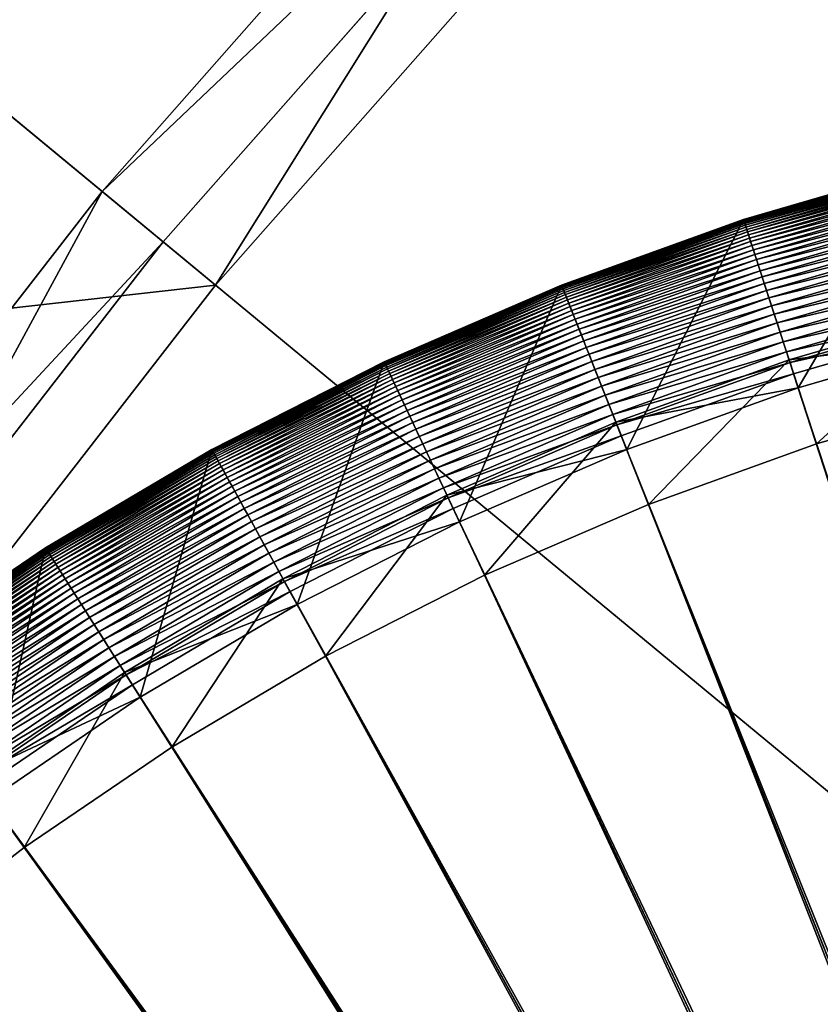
# Model space of a CAD drawing. Header units: millimetres. Extents: x -17.3 to 17.3, y -17.3 to 17.3.
# Tile 226 of 256: x -12.7 to -11.8, y 9.5 to 10.6. Entities that reach past the tile are written whole.
import ezdxf

# ---------------------------------------------------------------- set-up
doc = ezdxf.new("R2010")
doc.units = ezdxf.units.MM
doc.layers.get('0').update_dxf_attribs({"true_color": 0x5890e1})

msp = doc.modelspace()

# ---------------------------------------------------------------- meshes
at = {"color": 206, "true_color": 0x6c0888}
mesh = msp.add_polyface(dxfattribs=at)
corners = [(0, 16.6892, 33.4678), (0, 0, 33.4678), (-1.0479, 16.6563, 33.4678), (0, 0, 33.9833), (0, 16.2671, 33.8989), (-1.0214, 16.235, 33.8989), (-2.0917, 16.5576, 33.4678), (-2.0388, 16.1388, 33.8989), (-3.1272, 16.3936, 33.4678), (-3.0482, 15.979, 33.8989), (-4.1504, 16.1649, 33.4678), (-4.0455, 15.7561, 33.8989), (-5.1573, 15.8724, 33.4678), (-5.0268, 15.4709, 33.8989), (-6.1437, 15.5172, 33.4678), (-5.9883, 15.1248, 33.8989), (-7.1059, 15.1009, 33.4678), (-6.9262, 14.7189, 33.8989), (-8.0401, 14.6249, 33.4678), (-7.8367, 14.255, 33.8989), (-8.9425, 14.0912, 33.4678), (-8.7164, 13.7348, 33.8989), (-9.8097, 13.5019, 33.4678), (-9.5616, 13.1604, 33.8989), (-10.6381, 12.8593, 33.4678), (-10.3691, 12.534, 33.8989), (-11.4246, 12.1659, 33.4678), (-11.1356, 11.8582, 33.8989), (-11.4698, 12.2141, 33.4685), (-12.1659, 11.4246, 33.4678), (-11.8582, 11.1356, 33.8989), (-11.1979, 11.9245, 35.1652), (-11.9245, 11.1979, 35.1652), (-11.0823, 11.8015, 35.209), (-11.8015, 11.0823, 35.209), (-12.5891, 11.8219, 35.7037), (-12.8593, 10.6381, 33.4678), (-12.534, 10.3691, 33.8989), (-13.5019, 9.8097, 33.4678), (-13.1604, 9.5616, 33.8989), (-14.0912, 8.9425, 33.4678), (-13.7348, 8.7164, 33.8989), (-14.6249, 8.0401, 33.4678), (-14.255, 7.8367, 33.8989), (-15.1009, 7.1059, 33.4678), (-14.7189, 6.9262, 33.8989), (-15.5172, 6.1437, 33.4678), (-15.1248, 5.9883, 33.8989), (-15.8724, 5.1573, 33.4678), (-15.4709, 5.0268, 33.8989), (-16.1649, 4.1504, 33.4678), (-15.7561, 4.0455, 33.8989), (-16.3936, 3.1272, 33.4678), (-15.979, 3.0481, 33.8989), (-16.5576, 2.0917, 33.4678), (-16.1388, 2.0388, 33.8989), (-16.6563, 1.0479, 33.4678), (-16.235, 1.0214, 33.8989), (-16.6892, 0, 33.4678), (-16.2671, 0, 33.8989)]
mesh.append_faces([[corners[k] for k in face] for face in [(0, 1, 2), (2, 1, 6), (6, 1, 8), (8, 1, 10), (10, 1, 12), (12, 1, 14), (14, 1, 16), (16, 1, 18), (18, 1, 20), (20, 1, 22), (22, 1, 24), (24, 1, 26), (26, 1, 29), (27, 32, 30), (31, 34, 32), (33, 35, 34), (29, 1, 36), (36, 1, 38), (38, 1, 40), (40, 1, 42), (42, 1, 44), (44, 1, 46), (46, 1, 48), (48, 1, 50), (50, 1, 52), (52, 1, 54), (54, 1, 56), (56, 1, 58)]], dxfattribs={"vtx0": -1, "color": 206})
mesh.append_faces([[corners[k] for k in face] for face in [(3, 4, 5), (3, 5, 7), (3, 7, 9), (3, 9, 11), (3, 11, 13), (3, 13, 15), (3, 15, 17), (3, 17, 19), (3, 19, 21), (3, 21, 23), (3, 23, 25), (3, 25, 27), (28, 26, 29), (3, 27, 30), (27, 31, 32), (31, 33, 34), (3, 30, 37), (3, 37, 39), (3, 39, 41), (3, 41, 43), (3, 43, 45), (3, 45, 47), (3, 47, 49), (3, 49, 51), (3, 51, 53), (3, 53, 55), (3, 55, 57), (3, 57, 59)]], dxfattribs={"vtx2": -1, "color": 206})
mesh = msp.add_polyface(dxfattribs=at)
corners = [(-12.5184, 11.7555, 33.5535), (-13.2128, 10.9306, 33.5385), (-13.2318, 10.9463, 33.5535), (-12.5004, 11.7386, 33.5385), (-13.1913, 10.9128, 33.5249), (-12.48, 11.7195, 33.5249), (-13.1671, 10.8927, 33.5128), (-12.4571, 11.698, 33.5128), (-13.14, 10.8704, 33.5022), (-12.4315, 11.674, 33.5022), (-13.11, 10.8456, 33.493), (-12.4032, 11.6473, 33.493), (-13.0769, 10.8181, 33.4853), (-12.3718, 11.6179, 33.4853), (-13.0405, 10.788, 33.479), (-12.3374, 11.5856, 33.479), (-13.0007, 10.7551, 33.4741), (-12.2997, 11.5502, 33.4741), (-12.9573, 10.7192, 33.4706), (-12.2587, 11.5117, 33.4706), (-12.9102, 10.6803, 33.4685), (-12.2141, 11.4698, 33.4685), (-12.1659, 11.4246, 33.4678), (-12.8593, 10.6381, 33.4678), (-11.8582, 11.1356, 33.8989), (-11.9245, 11.1979, 35.1652), (-12.6041, 10.427, 35.1652), (-12.534, 10.3691, 33.8989), (-11.8015, 11.0823, 35.209), (-12.474, 10.3194, 35.209), (-13.3066, 11.0081, 35.7037), (-13.3065, 11.0081, 34.1852), (-13.9715, 10.1509, 34.1852), (-13.3073, 11.0087, 34.1379), (-13.9723, 10.1515, 34.1379), (-13.3084, 11.0097, 34.0923), (-13.9735, 10.1523, 34.0923), (-13.3098, 11.0109, 34.0485), (-13.975, 10.1534, 34.0485), (-13.3114, 11.0121, 34.0063), (-13.9766, 10.1546, 34.0063), (-13.3129, 11.0134, 33.9658), (-13.9781, 10.1557, 33.9658), (-13.3148, 11.015, 33.7884), (-13.313, 11.0135, 33.7579), (-13.9783, 10.1558, 33.7579), (-13.3102, 11.0112, 33.7289), (-13.9753, 10.1537, 33.7289), (-13.3062, 11.0078, 33.7015), (-13.9711, 10.1506, 33.7015), (-13.3008, 11.0034, 33.6757), (-13.9655, 10.1465, 33.6757), (-13.2939, 10.9977, 33.6515), (-13.9582, 10.1412, 33.6515), (-13.2854, 10.9906, 33.6288), (-13.9493, 10.1347, 33.6288), (-13.275, 10.9821, 33.6077), (-13.9384, 10.1268, 33.6077), (-13.2628, 10.9719, 33.5881), (-13.9255, 10.1175, 33.5881), (-13.2484, 10.96, 33.5701), (-13.9104, 10.1065, 33.5701), (-13.893, 10.0939, 33.5535), (-13.8731, 10.0794, 33.5385), (-13.8504, 10.0629, 33.5249), (-13.825, 10.0445, 33.5128), (-13.7967, 10.0239, 33.5022), (-13.7651, 10.001, 33.493), (-13.7304, 9.9757, 33.4853), (-13.6921, 9.9479, 33.479), (-13.6503, 9.9176, 33.4741), (-13.6048, 9.8845, 33.4706), (-13.5554, 9.8485, 33.4685), (-13.5019, 9.8097, 33.4678), (-13.234, 9.6151, 35.1652), (-13.1604, 9.5616, 33.8989), (-13.0974, 9.5158, 35.209), (-13.9715, 10.1509, 35.7037)]
mesh.append_faces([[corners[k] for k in face] for face in [(0, 1, 2), (3, 4, 1), (5, 6, 4), (7, 8, 6), (9, 10, 8), (11, 12, 10), (13, 14, 12), (15, 16, 14), (17, 18, 16), (19, 20, 18), (21, 23, 20), (24, 26, 27), (25, 29, 26), (28, 30, 29), (10, 68, 67), (12, 69, 68), (14, 70, 69), (16, 71, 70), (18, 72, 71), (20, 73, 72), (27, 74, 75), (26, 76, 74), (29, 77, 76)]], dxfattribs={"vtx0": -1, "color": 206})
mesh.append_faces([[corners[k] for k in face] for face in [(21, 22, 23), (24, 25, 26), (25, 28, 29), (30, 31, 32), (31, 33, 34), (33, 35, 36), (35, 37, 38), (37, 39, 40), (39, 41, 42), (43, 44, 45), (44, 46, 47), (46, 48, 49), (48, 50, 51), (50, 52, 53), (52, 54, 55), (54, 56, 57), (56, 58, 59), (58, 60, 61), (60, 2, 62), (2, 1, 63), (1, 4, 64), (4, 6, 65), (6, 8, 66), (8, 10, 67), (10, 12, 68), (12, 14, 69), (14, 16, 70), (16, 18, 71), (18, 20, 72), (20, 23, 73), (27, 26, 74), (26, 29, 76), (29, 30, 77)]], dxfattribs={"vtx2": -1, "color": 206})
mesh = msp.add_polyface(dxfattribs=at)
corners = [(-11.8521, 10.3428, -8.7898), (-11.6409, 10.3969, -8.7836), (-11.6427, 10.4036, -8.7898), (-11.85, 10.3361, -8.7836), (-11.6391, 10.3896, -8.7778), (-11.8477, 10.329, -8.7778), (-11.6371, 10.3819, -8.7725), (-11.8452, 10.3215, -8.7725), (-11.635, 10.3738, -8.7675), (-11.8426, 10.3134, -8.7675), (-11.6328, 10.3651, -8.763), (-11.8398, 10.3049, -8.763), (-11.6304, 10.3559, -8.7589), (-11.8369, 10.2959, -8.7589), (-11.6279, 10.3461, -8.7553), (-11.8338, 10.2863, -8.7553), (-11.6253, 10.3359, -8.7522), (-11.8305, 10.2763, -8.7522), (-11.6225, 10.3251, -8.7497), (-11.8271, 10.2657, -8.7497), (-11.6196, 10.3138, -8.7476), (-11.8235, 10.2546, -8.7476), (-11.6166, 10.3019, -8.7461), (-11.8197, 10.2429, -8.7461), (-11.6134, 10.2895, -8.7452), (-11.8157, 10.2307, -8.7452), (-11.61, 10.2764, -8.7449), (-11.7854, 10.1375, -9.1141), (-11.6142, 10.2928, -9.3675), (-11.589, 10.1946, -9.1141), (-11.8168, 10.234, -9.3675), (-11.6058, 10.2601, -11.5706), (-11.8063, 10.2018, -11.5706), (-11.6563, 10.4565, -11.7242), (-11.6563, 10.4565, -8.9432), (-11.44, 10.5048, -8.9432), (-11.44, 10.5048, -11.7242), (-11.6562, 10.4565, -8.9335), (-11.44, 10.5048, -8.9335), (-11.6562, 10.4562, -8.9239), (-11.44, 10.5045, -8.9239), (-11.656, 10.4555, -8.9143), (-11.4399, 10.5039, -8.9143), (-11.6558, 10.4546, -8.9048), (-11.4397, 10.5029, -8.9048), (-11.6555, 10.4534, -8.8954), (-11.4394, 10.5017, -8.8954), (-11.6551, 10.4518, -8.8861), (-11.4391, 10.5001, -8.8861), (-11.6546, 10.4499, -8.8769), (-11.4388, 10.4981, -8.8769), (-11.654, 10.4476, -8.8679), (-11.4383, 10.4958, -8.8679), (-11.6533, 10.445, -8.859), (-11.4378, 10.4932, -8.859), (-11.6525, 10.442, -8.8503), (-11.4372, 10.4902, -8.8503), (-11.6517, 10.4387, -8.8419), (-11.4366, 10.4867, -8.8419), (-11.6507, 10.4349, -8.8336), (-11.4359, 10.4829, -8.8336), (-11.6496, 10.4307, -8.8256), (-11.4351, 10.4787, -8.8256), (-11.6485, 10.4262, -8.8178), (-11.4342, 10.4741, -8.8178), (-11.6472, 10.4212, -8.8103), (-11.4332, 10.469, -8.8103), (-11.6458, 10.4158, -8.8031), (-11.4322, 10.4635, -8.8031), (-11.6443, 10.4099, -8.7963), (-11.431, 10.4576, -8.7963), (-11.4298, 10.4512, -8.7898), (-11.4285, 10.4444, -8.7836), (-11.4271, 10.437, -8.7778), (-11.4256, 10.4292, -8.7725), (-11.424, 10.4209, -8.7675), (-11.4224, 10.4121, -8.763), (-11.4206, 10.4028, -8.7589), (-11.4187, 10.3929, -8.7553), (-11.4167, 10.3825, -8.7522), (-11.4146, 10.3716, -8.7497), (-11.4124, 10.3601, -8.7476), (-11.4101, 10.3481, -8.7461), (-11.4077, 10.3354, -8.7452), (-11.4052, 10.3222, -8.7449), (-11.4084, 10.3388, -9.3675), (-11.402, 10.3056, -11.5706)]
mesh.append_faces([[corners[k] for k in face] for face in [(0, 1, 2), (3, 4, 1), (5, 6, 4), (7, 8, 6), (9, 10, 8), (11, 12, 10), (13, 14, 12), (15, 16, 14), (17, 18, 16), (19, 20, 18), (21, 22, 20), (23, 24, 22), (25, 26, 24), (27, 28, 29), (30, 31, 28), (32, 33, 31), (33, 35, 36), (34, 38, 35), (37, 40, 38), (39, 42, 40), (41, 44, 42), (43, 46, 44), (45, 48, 46), (47, 50, 48), (49, 52, 50)]], dxfattribs={"vtx0": -1, "color": 206})
mesh.append_faces([[corners[k] for k in face] for face in [(33, 34, 35), (34, 37, 38), (37, 39, 40), (39, 41, 42), (41, 43, 44), (43, 45, 46), (45, 47, 48), (47, 49, 50), (49, 51, 52), (51, 53, 54), (53, 55, 56), (55, 57, 58), (57, 59, 60), (59, 61, 62), (61, 63, 64), (63, 65, 66), (65, 67, 68), (67, 69, 70), (69, 2, 71), (2, 1, 72), (1, 4, 73), (4, 6, 74), (6, 8, 75), (8, 10, 76), (10, 12, 77), (12, 14, 78), (14, 16, 79), (16, 18, 80), (18, 20, 81), (20, 22, 82), (22, 24, 83), (24, 26, 84), (29, 28, 85), (28, 31, 86), (31, 33, 36)]], dxfattribs={"vtx2": -1, "color": 206})
mesh = msp.add_polyface(dxfattribs=at)
corners = [(-12.0232, 10.1827, -8.7476), (-11.8197, 10.2429, -8.7461), (-11.8235, 10.2546, -8.7476), (-12.0187, 10.1713, -8.7461), (-11.8157, 10.2307, -8.7452), (-12.014, 10.1593, -8.7452), (-11.8116, 10.2179, -8.7449), (-11.9779, 10.0682, -9.1141), (-11.8168, 10.234, -9.3675), (-11.7854, 10.1375, -9.1141), (-12.0152, 10.1625, -9.3675), (-11.8063, 10.2018, -11.5706), (-11.869, 10.3947, -11.7242), (-11.869, 10.3947, -8.9432), (-11.6563, 10.4565, -8.9432), (-11.6563, 10.4565, -11.7242), (-11.869, 10.3947, -8.9335), (-11.6562, 10.4565, -8.9335), (-11.8689, 10.3944, -8.9239), (-11.6562, 10.4562, -8.9239), (-11.8687, 10.3938, -8.9143), (-11.656, 10.4555, -8.9143), (-11.8684, 10.3929, -8.9048), (-11.6558, 10.4546, -8.9048), (-11.868, 10.3916, -8.8954), (-11.6555, 10.4534, -8.8954), (-11.8675, 10.3901, -8.8861), (-11.6551, 10.4518, -8.8861), (-11.8669, 10.3882, -8.8769), (-11.6546, 10.4499, -8.8769), (-11.8662, 10.386, -8.8679), (-11.654, 10.4476, -8.8679), (-11.8653, 10.3834, -8.859), (-11.6533, 10.445, -8.859), (-11.8644, 10.3805, -8.8503), (-11.6525, 10.442, -8.8503), (-11.8633, 10.3772, -8.8419), (-11.6517, 10.4387, -8.8419), (-11.8621, 10.3735, -8.8336), (-11.6507, 10.4349, -8.8336), (-11.8608, 10.3694, -8.8256), (-11.6496, 10.4307, -8.8256), (-11.8593, 10.3649, -8.8178), (-11.6485, 10.4262, -8.8178), (-11.8577, 10.36, -8.8103), (-11.6472, 10.4212, -8.8103), (-11.856, 10.3547, -8.8031), (-11.6458, 10.4158, -8.8031), (-11.8541, 10.349, -8.7963), (-11.6443, 10.4099, -8.7963), (-11.8521, 10.3428, -8.7898), (-11.6427, 10.4036, -8.7898), (-11.85, 10.3361, -8.7836), (-11.6409, 10.3969, -8.7836), (-11.8477, 10.329, -8.7778), (-11.6391, 10.3896, -8.7778), (-11.8452, 10.3215, -8.7725), (-11.6371, 10.3819, -8.7725), (-11.8426, 10.3134, -8.7675), (-11.635, 10.3738, -8.7675), (-11.8398, 10.3049, -8.763), (-11.6328, 10.3651, -8.763), (-11.8369, 10.2959, -8.7589), (-11.6304, 10.3559, -8.7589), (-11.8338, 10.2863, -8.7553), (-11.6279, 10.3461, -8.7553), (-11.8305, 10.2763, -8.7522), (-11.6253, 10.3359, -8.7522), (-11.8271, 10.2657, -8.7497), (-11.6225, 10.3251, -8.7497), (-11.6196, 10.3138, -8.7476), (-11.6166, 10.3019, -8.7461), (-11.6134, 10.2895, -8.7452), (-11.61, 10.2764, -8.7449), (-11.6142, 10.2928, -9.3675), (-11.6058, 10.2601, -11.5706)]
mesh.append_faces([[corners[k] for k in face] for face in [(0, 1, 2), (3, 4, 1), (5, 6, 4), (7, 8, 9), (10, 11, 8), (12, 14, 15), (13, 17, 14), (16, 19, 17), (18, 21, 19), (20, 23, 21), (22, 25, 23), (24, 27, 25), (26, 29, 27), (28, 31, 29), (30, 33, 31), (32, 35, 33), (34, 37, 35), (36, 39, 37), (38, 41, 39), (40, 43, 41), (42, 45, 43), (44, 47, 45), (46, 49, 47), (48, 51, 49)]], dxfattribs={"vtx0": -1, "color": 206})
mesh.append_faces([[corners[k] for k in face] for face in [(12, 13, 14), (13, 16, 17), (16, 18, 19), (18, 20, 21), (20, 22, 23), (22, 24, 25), (24, 26, 27), (26, 28, 29), (28, 30, 31), (30, 32, 33), (32, 34, 35), (34, 36, 37), (36, 38, 39), (38, 40, 41), (40, 42, 43), (42, 44, 45), (44, 46, 47), (46, 48, 49), (48, 50, 51), (50, 52, 53), (52, 54, 55), (54, 56, 57), (56, 58, 59), (58, 60, 61), (60, 62, 63), (62, 64, 65), (64, 66, 67), (66, 68, 69), (68, 2, 70), (2, 1, 71), (1, 4, 72), (4, 6, 73), (9, 8, 74), (8, 11, 75), (11, 12, 15)]], dxfattribs={"vtx2": -1, "color": 206})
mesh = msp.add_polyface(dxfattribs=at)
corners = [(-12.2808, 10.2317, -11.7242), (-12.0774, 10.3196, -8.9432), (-12.0774, 10.3196, -11.7242), (-12.2808, 10.2317, -8.9432), (-12.0774, 10.3196, -8.9335), (-12.2808, 10.2316, -8.9335), (-12.0773, 10.3193, -8.9239), (-12.2806, 10.2313, -8.9239), (-12.0771, 10.3187, -8.9143), (-12.2804, 10.2308, -8.9143), (-12.0767, 10.3178, -8.9048), (-12.2799, 10.2299, -8.9048), (-12.0763, 10.3167, -8.8954), (-12.2794, 10.2288, -8.8954), (-12.0757, 10.3151, -8.8861), (-12.2787, 10.2273, -8.8861), (-12.0749, 10.3133, -8.8769), (-12.2779, 10.2255, -8.8769), (-12.0741, 10.3111, -8.8679), (-12.2769, 10.2234, -8.8679), (-12.0731, 10.3086, -8.859), (-12.2757, 10.2209, -8.859), (-12.0719, 10.3058, -8.8503), (-12.2744, 10.2181, -8.8503), (-12.0707, 10.3025, -8.8419), (-12.2729, 10.215, -8.8419), (-12.0692, 10.2989, -8.8336), (-12.2713, 10.2115, -8.8336), (-12.0677, 10.2949, -8.8256), (-12.2694, 10.2076, -8.8256), (-12.0659, 10.2905, -8.8178), (-12.2674, 10.2033, -8.8178), (-12.064, 10.2858, -8.8103), (-12.2652, 10.1987, -8.8103), (-12.062, 10.2806, -8.8031), (-12.2629, 10.1936, -8.8031), (-12.2603, 10.1882, -8.7963), (-12.0597, 10.2749, -8.7963), (-12.2575, 10.1823, -8.7898), (-12.0574, 10.2689, -8.7898), (-12.2546, 10.176, -8.7836), (-12.0548, 10.2624, -8.7836), (-12.2514, 10.1692, -8.7778), (-12.052, 10.2555, -8.7778), (-12.248, 10.162, -8.7725), (-12.0491, 10.2481, -8.7725), (-12.2444, 10.1544, -8.7675), (-12.046, 10.2402, -8.7675), (-12.2406, 10.1462, -8.763), (-12.0427, 10.2319, -8.763), (-12.2365, 10.1376, -8.7589), (-12.0392, 10.223, -8.7589), (-12.2323, 10.1286, -8.7553), (-12.0355, 10.2137, -8.7553), (-12.2278, 10.119, -8.7522), (-12.0316, 10.2039, -8.7522), (-12.223, 10.1089, -8.7497), (-12.0275, 10.1935, -8.7497), (-12.218, 10.0984, -8.7476), (-12.0232, 10.1827, -8.7476), (-12.2128, 10.0873, -8.7461), (-12.0187, 10.1713, -8.7461), (-12.2073, 10.0756, -8.7452), (-12.014, 10.1593, -8.7452), (-12.2016, 10.0635, -8.7449), (-12.009, 10.1468, -8.7449), (-12.1656, 9.987, -9.1141), (-12.2088, 10.0787, -9.3675), (-12.0152, 10.1625, -9.3675), (-11.9779, 10.0682, -9.1141), (-12.1944, 10.0482, -11.5706), (-12.0028, 10.1311, -11.5706), (-11.869, 10.3947, -8.9432), (-11.869, 10.3947, -8.9335), (-11.8689, 10.3944, -8.9239), (-11.8687, 10.3938, -8.9143), (-11.8684, 10.3929, -8.9048), (-11.868, 10.3916, -8.8954)]
mesh.append_faces([[corners[k] for k in face] for face in [(0, 1, 2), (3, 4, 1), (5, 6, 4), (7, 8, 6), (9, 10, 8), (11, 12, 10), (13, 14, 12), (15, 16, 14), (17, 18, 16), (19, 20, 18), (21, 22, 20), (23, 24, 22), (25, 26, 24), (27, 28, 26), (29, 30, 28), (31, 32, 30), (33, 34, 32), (35, 37, 34), (36, 39, 37), (38, 41, 39), (40, 43, 41), (42, 45, 43), (44, 47, 45), (46, 49, 47), (48, 51, 49), (50, 53, 51), (52, 55, 53), (54, 57, 55), (56, 59, 57), (58, 61, 59), (60, 63, 61), (62, 65, 63), (66, 68, 69), (67, 71, 68), (70, 2, 71)]], dxfattribs={"vtx0": -1, "color": 206})
mesh.append_faces([[corners[k] for k in face] for face in [(35, 36, 37), (36, 38, 39), (38, 40, 41), (40, 42, 43), (42, 44, 45), (44, 46, 47), (46, 48, 49), (48, 50, 51), (50, 52, 53), (52, 54, 55), (54, 56, 57), (56, 58, 59), (58, 60, 61), (60, 62, 63), (62, 64, 65), (66, 67, 68), (67, 70, 71), (70, 0, 2), (2, 1, 72), (1, 4, 73), (4, 6, 74), (6, 8, 75), (8, 10, 76), (10, 12, 77)]], dxfattribs={"vtx2": -1, "color": 206})
mesh = msp.add_polyface(dxfattribs=at)
corners = [(-12.0774, 10.3196, -11.7242), (-11.869, 10.3947, -8.9432), (-11.869, 10.3947, -11.7242), (-12.0774, 10.3196, -8.9432), (-11.869, 10.3947, -8.9335), (-12.0774, 10.3196, -8.9335), (-11.8689, 10.3944, -8.9239), (-12.0773, 10.3193, -8.9239), (-11.8687, 10.3938, -8.9143), (-12.0771, 10.3187, -8.9143), (-11.8684, 10.3929, -8.9048), (-12.0767, 10.3178, -8.9048), (-11.868, 10.3916, -8.8954), (-12.0763, 10.3167, -8.8954), (-12.0757, 10.3151, -8.8861), (-11.8675, 10.3901, -8.8861), (-12.0749, 10.3133, -8.8769), (-11.8669, 10.3882, -8.8769), (-12.0741, 10.3111, -8.8679), (-11.8662, 10.386, -8.8679), (-12.0731, 10.3086, -8.859), (-11.8653, 10.3834, -8.859), (-12.0719, 10.3058, -8.8503), (-11.8644, 10.3805, -8.8503), (-12.0707, 10.3025, -8.8419), (-11.8633, 10.3772, -8.8419), (-12.0692, 10.2989, -8.8336), (-11.8621, 10.3735, -8.8336), (-12.0677, 10.2949, -8.8256), (-11.8608, 10.3694, -8.8256), (-12.0659, 10.2905, -8.8178), (-11.8593, 10.3649, -8.8178), (-12.064, 10.2858, -8.8103), (-11.8577, 10.36, -8.8103), (-12.062, 10.2806, -8.8031), (-11.856, 10.3547, -8.8031), (-12.0597, 10.2749, -8.7963), (-11.8541, 10.349, -8.7963), (-12.0574, 10.2689, -8.7898), (-11.8521, 10.3428, -8.7898), (-12.0548, 10.2624, -8.7836), (-11.85, 10.3361, -8.7836), (-12.052, 10.2555, -8.7778), (-11.8477, 10.329, -8.7778), (-12.0491, 10.2481, -8.7725), (-11.8452, 10.3215, -8.7725), (-12.046, 10.2402, -8.7675), (-11.8426, 10.3134, -8.7675), (-12.0427, 10.2319, -8.763), (-11.8398, 10.3049, -8.763), (-12.0392, 10.223, -8.7589), (-11.8369, 10.2959, -8.7589), (-12.0355, 10.2137, -8.7553), (-11.8338, 10.2863, -8.7553), (-12.0316, 10.2039, -8.7522), (-11.8305, 10.2763, -8.7522), (-12.0275, 10.1935, -8.7497), (-11.8271, 10.2657, -8.7497), (-12.0232, 10.1827, -8.7476), (-11.8235, 10.2546, -8.7476), (-12.0187, 10.1713, -8.7461), (-11.8197, 10.2429, -8.7461), (-12.014, 10.1593, -8.7452), (-11.8157, 10.2307, -8.7452), (-12.009, 10.1468, -8.7449), (-11.8116, 10.2179, -8.7449), (-11.9779, 10.0682, -9.1141), (-12.0152, 10.1625, -9.3675), (-11.8168, 10.234, -9.3675), (-12.0028, 10.1311, -11.5706), (-11.8063, 10.2018, -11.5706)]
mesh.append_faces([[corners[k] for k in face] for face in [(0, 1, 2), (3, 4, 1), (5, 6, 4), (7, 8, 6), (9, 10, 8), (11, 12, 10), (13, 15, 12), (14, 17, 15), (16, 19, 17), (18, 21, 19), (20, 23, 21), (22, 25, 23), (24, 27, 25), (26, 29, 27), (28, 31, 29), (30, 33, 31), (32, 35, 33), (34, 37, 35), (36, 39, 37), (38, 41, 39), (40, 43, 41), (42, 45, 43), (44, 47, 45), (46, 49, 47), (48, 51, 49), (50, 53, 51), (52, 55, 53), (54, 57, 55), (56, 59, 57), (69, 2, 70)]], dxfattribs={"vtx0": -1, "color": 206})
mesh.append_faces([[corners[k] for k in face] for face in [(13, 14, 15), (14, 16, 17), (16, 18, 19), (18, 20, 21), (20, 22, 23), (22, 24, 25), (24, 26, 27), (26, 28, 29), (28, 30, 31), (30, 32, 33), (32, 34, 35), (34, 36, 37), (36, 38, 39), (38, 40, 41), (40, 42, 43), (42, 44, 45), (44, 46, 47), (46, 48, 49), (48, 50, 51), (50, 52, 53), (52, 54, 55), (54, 56, 57), (56, 58, 59), (58, 60, 61), (60, 62, 63), (62, 64, 65), (66, 67, 68), (67, 69, 70), (69, 0, 2)]], dxfattribs={"vtx2": -1, "color": 206})
mesh = msp.add_polyface(dxfattribs=at)
corners = [(-10.999, 7.0972, -9.131), (-13.876, 8.0469, -9.1141), (-10.9951, 7.1109, -9.131), (-13.9564, 8.0731, -8.7449), (-10.9951, 7.1109, -8.7449), (-10.9902, 7.1243, -8.7449), (-13.8067, 8.2394, -9.1141), (-10.9902, 7.1243, -9.131), (-13.8853, 8.2705, -8.7449), (-10.9846, 7.1374, -8.7449), (-13.7255, 8.4271, -9.1141), (-10.9846, 7.1374, -9.131), (-13.802, 8.4631, -8.7449), (-10.9781, 7.1501, -8.7449), (-13.6326, 8.6094, -9.1141), (-10.9781, 7.1501, -9.131), (-13.7067, 8.6501, -8.7449), (-10.9708, 7.1623, -8.7449), (-13.5285, 8.7855, -9.1141), (-10.9708, 7.1623, -9.131), (-13.5999, 8.8308, -8.7449), (-10.9628, 7.1741, -8.7449), (-13.4135, 8.9547, -9.1141), (-10.9628, 7.1741, -9.131), (-13.4819, 9.0043, -8.7449), (-10.9541, 7.1854, -8.7449), (-13.2882, 9.1163, -9.1141), (-10.9541, 7.1854, -9.131), (-13.3533, 9.1702, -8.7449), (-10.9447, 7.1961, -8.7449), (-13.1529, 9.2697, -9.1141), (-10.9447, 7.1961, -9.131), (-13.2145, 9.3276, -8.7449), (-10.9346, 7.2062, -8.7449), (-13.0082, 9.4144, -9.1141), (-10.9346, 7.2062, -9.131), (-13.0661, 9.476, -8.7449), (-10.9239, 7.2156, -8.7449), (-12.8548, 9.5497, -9.1141), (-10.9239, 7.2156, -9.131), (-12.9087, 9.6148, -8.7449), (-10.9126, 7.2243, -8.7449), (-12.6932, 9.675, -9.1141), (-10.9126, 7.2243, -9.131), (-12.7428, 9.7434, -8.7449), (-10.9008, 7.2323, -8.7449), (-12.5693, 9.8614, -8.7449), (-12.524, 9.79, -9.1141), (-10.9008, 7.2323, -9.131), (-10.8886, 7.2396, -8.7449), (-12.3886, 9.9682, -8.7449), (-12.3479, 9.8941, -9.1141), (-10.8886, 7.2396, -9.131), (-10.8759, 7.2461, -8.7449), (-12.2016, 10.0635, -8.7449), (-12.1656, 9.987, -9.1141), (-10.8759, 7.2461, -9.131), (-10.8628, 7.2517, -8.7449), (-12.009, 10.1468, -8.7449), (-11.9779, 10.0682, -9.1141), (-10.8628, 7.2517, -9.131), (-10.8494, 7.2566, -8.7449), (-11.8116, 10.2179, -8.7449), (-11.7854, 10.1375, -9.1141), (-10.8494, 7.2566, -9.131), (-10.8357, 7.2605, -8.7449), (-11.61, 10.2764, -8.7449), (-11.589, 10.1946, -9.1141), (-10.8357, 7.2605, -9.131), (-10.8218, 7.2637, -8.7449), (-11.4052, 10.3222, -8.7449), (-11.3894, 10.2392, -9.1141), (-10.8218, 7.2637, -9.131), (-10.8077, 7.2659, -8.7449), (-11.1979, 10.3551, -8.7449), (-11.1873, 10.2712, -9.1141), (-10.8077, 7.2659, -9.131), (-10.7935, 7.2672, -8.7449), (-10.9837, 10.2905, -9.1141), (-10.7935, 7.2672, -9.131), (-10.989, 10.3748, -8.7449), (-10.7792, 7.2677, -8.7449), (-10.7792, 10.2969, -9.1141), (-10.7792, 7.2677, -9.131)]
mesh.append_faces([[corners[k] for k in face] for face in [(0, 1, 2), (2, 6, 7), (7, 10, 11), (11, 14, 15), (15, 18, 19), (19, 22, 23), (23, 26, 27), (27, 30, 31), (31, 34, 35), (35, 38, 39), (39, 42, 43), (44, 45, 46), (43, 47, 48), (46, 49, 50), (48, 51, 52), (50, 53, 54), (52, 55, 56), (54, 57, 58), (56, 59, 60), (58, 61, 62), (60, 63, 64), (62, 65, 66), (64, 67, 68), (66, 69, 70), (68, 71, 72), (70, 73, 74), (72, 75, 76), (76, 78, 79), (79, 82, 83)]], dxfattribs={"vtx0": -1, "color": 206})
mesh.append_faces([[corners[k] for k in face] for face in [(3, 4, 5), (8, 5, 9), (12, 9, 13), (16, 13, 17), (20, 17, 21), (24, 21, 25), (28, 25, 29), (32, 29, 33), (36, 33, 37), (40, 37, 41), (39, 38, 42), (44, 41, 45), (43, 42, 47), (46, 45, 49), (48, 47, 51), (50, 49, 53), (52, 51, 55), (54, 53, 57), (56, 55, 59), (58, 57, 61), (60, 59, 63), (62, 61, 65), (64, 63, 67), (66, 65, 69), (68, 67, 71), (70, 69, 73), (72, 71, 75), (74, 73, 77), (76, 75, 78), (80, 77, 81), (79, 78, 82)]], dxfattribs={"vtx2": -1, "color": 206})
mesh = msp.add_polyface(dxfattribs=at)
corners = [(-12.4782, 10.1311, -11.7242), (-12.4782, 10.1311, -8.9432), (-12.2808, 10.2317, -8.9432), (-12.2808, 10.2317, -11.7242), (-12.4782, 10.1311, -8.9335), (-12.2808, 10.2316, -8.9335), (-12.478, 10.1308, -8.9239), (-12.2806, 10.2313, -8.9239), (-12.4777, 10.1302, -8.9143), (-12.2804, 10.2308, -8.9143), (-12.4772, 10.1294, -8.9048), (-12.2799, 10.2299, -8.9048), (-12.4766, 10.1283, -8.8954), (-12.2794, 10.2288, -8.8954), (-12.4758, 10.1268, -8.8861), (-12.2787, 10.2273, -8.8861), (-12.4749, 10.1251, -8.8769), (-12.2779, 10.2255, -8.8769), (-12.4738, 10.1231, -8.8679), (-12.2769, 10.2234, -8.8679), (-12.4725, 10.1207, -8.859), (-12.2757, 10.2209, -8.859), (-12.471, 10.118, -8.8503), (-12.2744, 10.2181, -8.8503), (-12.4693, 10.1149, -8.8419), (-12.2729, 10.215, -8.8419), (-12.4674, 10.1115, -8.8336), (-12.2713, 10.2115, -8.8336), (-12.4654, 10.1078, -8.8256), (-12.2694, 10.2076, -8.8256), (-12.4631, 10.1036, -8.8178), (-12.2674, 10.2033, -8.8178), (-12.4606, 10.0991, -8.8103), (-12.2652, 10.1987, -8.8103), (-12.4579, 10.0942, -8.8031), (-12.2629, 10.1936, -8.8031), (-12.455, 10.0889, -8.7963), (-12.2603, 10.1882, -8.7963), (-12.4519, 10.0832, -8.7898), (-12.2575, 10.1823, -8.7898), (-12.2546, 10.176, -8.7836), (-12.4485, 10.0771, -8.7836), (-12.2514, 10.1692, -8.7778), (-12.4449, 10.0706, -8.7778), (-12.248, 10.162, -8.7725), (-12.4411, 10.0636, -8.7725), (-12.2444, 10.1544, -8.7675), (-12.437, 10.0562, -8.7675), (-12.2406, 10.1462, -8.763), (-12.0774, 10.3196, -8.9432), (-12.0774, 10.3196, -8.9335), (-12.0773, 10.3193, -8.9239), (-12.0771, 10.3187, -8.9143), (-12.0767, 10.3178, -8.9048), (-12.0763, 10.3167, -8.8954), (-12.0757, 10.3151, -8.8861), (-12.0749, 10.3133, -8.8769), (-12.0741, 10.3111, -8.8679), (-12.0731, 10.3086, -8.859), (-12.0719, 10.3058, -8.8503), (-12.0707, 10.3025, -8.8419), (-12.0692, 10.2989, -8.8336), (-12.0677, 10.2949, -8.8256), (-12.0659, 10.2905, -8.8178), (-12.064, 10.2858, -8.8103), (-12.062, 10.2806, -8.8031)]
mesh.append_faces([[corners[k] for k in face] for face in [(0, 2, 3), (1, 5, 2), (4, 7, 5), (6, 9, 7), (8, 11, 9), (10, 13, 11), (12, 15, 13), (14, 17, 15), (16, 19, 17), (18, 21, 19), (20, 23, 21), (22, 25, 23), (24, 27, 25), (26, 29, 27), (28, 31, 29), (30, 33, 31), (32, 35, 33), (34, 37, 35), (36, 39, 37), (38, 40, 39), (41, 42, 40), (43, 44, 42), (45, 46, 44), (47, 48, 46)]], dxfattribs={"vtx0": -1, "color": 206})
mesh.append_faces([[corners[k] for k in face] for face in [(0, 1, 2), (1, 4, 5), (4, 6, 7), (6, 8, 9), (8, 10, 11), (10, 12, 13), (12, 14, 15), (14, 16, 17), (16, 18, 19), (18, 20, 21), (20, 22, 23), (22, 24, 25), (24, 26, 27), (26, 28, 29), (28, 30, 31), (30, 32, 33), (32, 34, 35), (34, 36, 37), (36, 38, 39), (3, 2, 49), (2, 5, 50), (5, 7, 51), (7, 9, 52), (9, 11, 53), (11, 13, 54), (13, 15, 55), (15, 17, 56), (17, 19, 57), (19, 21, 58), (21, 23, 59), (23, 25, 60), (25, 27, 61), (27, 29, 62), (29, 31, 63), (31, 33, 64), (33, 35, 65)]], dxfattribs={"vtx2": -1, "color": 206})
mesh = msp.add_polyface(dxfattribs=at)
corners = [(-12.664, 10.0106, -8.8679), (-12.4725, 10.1207, -8.859), (-12.4738, 10.1231, -8.8679), (-12.6625, 10.0083, -8.859), (-12.471, 10.118, -8.8503), (-12.6609, 10.0057, -8.8503), (-12.4693, 10.1149, -8.8419), (-12.659, 10.0028, -8.8419), (-12.4674, 10.1115, -8.8336), (-12.6569, 9.9995, -8.8336), (-12.4654, 10.1078, -8.8256), (-12.6546, 9.9959, -8.8256), (-12.4631, 10.1036, -8.8178), (-12.6521, 9.9919, -8.8178), (-12.4606, 10.0991, -8.8103), (-12.6493, 9.9875, -8.8103), (-12.4579, 10.0942, -8.8031), (-12.6463, 9.9828, -8.8031), (-12.455, 10.0889, -8.7963), (-12.6431, 9.9777, -8.7963), (-12.4519, 10.0832, -8.7898), (-12.6396, 9.9722, -8.7898), (-12.4485, 10.0771, -8.7836), (-12.6359, 9.9663, -8.7836), (-12.4449, 10.0706, -8.7778), (-12.6319, 9.96, -8.7778), (-12.4411, 10.0636, -8.7725), (-12.6276, 9.9533, -8.7725), (-12.437, 10.0562, -8.7675), (-12.6231, 9.9462, -8.7675), (-12.4327, 10.0484, -8.763), (-12.6183, 9.9386, -8.763), (-12.4281, 10.04, -8.7589), (-12.6132, 9.9306, -8.7589), (-12.4233, 10.0312, -8.7553), (-12.6078, 9.9221, -8.7553), (-12.4182, 10.022, -8.7522), (-12.6021, 9.9132, -8.7522), (-12.4128, 10.0122, -8.7497), (-12.5962, 9.9038, -8.7497), (-12.5899, 9.8939, -8.7476), (-12.4072, 10.002, -8.7476), (-12.5833, 9.8836, -8.7461), (-12.4013, 9.9912, -8.7461), (-12.5765, 9.8727, -8.7452), (-12.3951, 9.98, -8.7452), (-12.5693, 9.8614, -8.7449), (-12.3886, 9.9682, -8.7449), (-12.524, 9.79, -9.1141), (-12.5783, 9.8756, -9.3675), (-12.3968, 9.983, -9.3675), (-12.3479, 9.8941, -9.1141), (-12.5602, 9.8471, -11.5706), (-12.3805, 9.9534, -11.5706), (-12.4782, 10.1311, -11.7242), (-12.2546, 10.176, -8.7836), (-12.2514, 10.1692, -8.7778), (-12.248, 10.162, -8.7725), (-12.2444, 10.1544, -8.7675), (-12.2406, 10.1462, -8.763), (-12.2365, 10.1376, -8.7589), (-12.2323, 10.1286, -8.7553), (-12.2278, 10.119, -8.7522), (-12.223, 10.1089, -8.7497), (-12.218, 10.0984, -8.7476), (-12.2128, 10.0873, -8.7461), (-12.2073, 10.0756, -8.7452), (-12.2016, 10.0635, -8.7449), (-12.2088, 10.0787, -9.3675), (-12.1656, 9.987, -9.1141), (-12.1944, 10.0482, -11.5706), (-12.2808, 10.2317, -11.7242)]
mesh.append_faces([[corners[k] for k in face] for face in [(0, 1, 2), (3, 4, 1), (5, 6, 4), (7, 8, 6), (9, 10, 8), (11, 12, 10), (13, 14, 12), (15, 16, 14), (17, 18, 16), (19, 20, 18), (21, 22, 20), (23, 24, 22), (25, 26, 24), (27, 28, 26), (29, 30, 28), (31, 32, 30), (33, 34, 32), (35, 36, 34), (37, 38, 36), (39, 41, 38), (40, 43, 41), (42, 45, 43), (44, 47, 45), (48, 50, 51), (49, 53, 50), (52, 54, 53), (30, 60, 59), (32, 61, 60), (34, 62, 61), (36, 63, 62), (38, 64, 63), (41, 65, 64), (43, 66, 65), (45, 67, 66), (51, 68, 69), (50, 70, 68), (53, 71, 70)]], dxfattribs={"vtx0": -1, "color": 206})
mesh.append_faces([[corners[k] for k in face] for face in [(39, 40, 41), (40, 42, 43), (42, 44, 45), (44, 46, 47), (48, 49, 50), (49, 52, 53), (20, 22, 55), (22, 24, 56), (24, 26, 57), (26, 28, 58), (28, 30, 59), (30, 32, 60), (32, 34, 61), (34, 36, 62), (36, 38, 63), (38, 41, 64), (41, 43, 65), (43, 45, 66), (45, 47, 67), (51, 50, 68), (50, 53, 70), (53, 54, 71)]], dxfattribs={"vtx2": -1, "color": 206})
mesh = msp.add_polyface(dxfattribs=at)
corners = [(-12.8521, 9.8938, -11.7242), (-12.8521, 9.8938, -8.9432), (-12.6689, 10.0183, -8.9432), (-12.6689, 10.0183, -11.7242), (-12.8521, 9.8938, -8.9335), (-12.6688, 10.0183, -8.9335), (-12.8519, 9.8935, -8.9239), (-12.6687, 10.018, -8.9239), (-12.6683, 10.0175, -8.9143), (-12.8515, 9.893, -8.9143), (-12.6678, 10.0167, -8.9048), (-12.851, 9.8922, -8.9048), (-12.6671, 10.0156, -8.8954), (-12.8502, 9.8912, -8.8954), (-12.6663, 10.0142, -8.8861), (-12.8492, 9.8899, -8.8861), (-12.6652, 10.0126, -8.8769), (-12.8481, 9.8883, -8.8769), (-12.664, 10.0106, -8.8679), (-12.8467, 9.8864, -8.8679), (-12.6625, 10.0083, -8.859), (-12.8451, 9.8842, -8.859), (-12.6609, 10.0057, -8.8503), (-12.8433, 9.8817, -8.8503), (-12.659, 10.0028, -8.8419), (-12.8413, 9.8789, -8.8419), (-12.6569, 9.9995, -8.8336), (-12.839, 9.8757, -8.8336), (-12.6546, 9.9959, -8.8256), (-12.8365, 9.8723, -8.8256), (-12.6521, 9.9919, -8.8178), (-12.8337, 9.8685, -8.8178), (-12.6493, 9.9875, -8.8103), (-12.8307, 9.8643, -8.8103), (-12.6463, 9.9828, -8.8031), (-12.8274, 9.8598, -8.8031), (-12.6431, 9.9777, -8.7963), (-12.8238, 9.8549, -8.7963), (-12.6396, 9.9722, -8.7898), (-12.4782, 10.1311, -8.9432), (-12.4782, 10.1311, -11.7242), (-12.4782, 10.1311, -8.9335), (-12.478, 10.1308, -8.9239), (-12.4777, 10.1302, -8.9143), (-12.4772, 10.1294, -8.9048), (-12.4766, 10.1283, -8.8954), (-12.4758, 10.1268, -8.8861), (-12.4749, 10.1251, -8.8769), (-12.4738, 10.1231, -8.8679), (-12.4725, 10.1207, -8.859), (-12.471, 10.118, -8.8503), (-12.4693, 10.1149, -8.8419), (-12.4674, 10.1115, -8.8336), (-12.4654, 10.1078, -8.8256), (-12.4631, 10.1036, -8.8178), (-12.4606, 10.0991, -8.8103), (-12.4579, 10.0942, -8.8031), (-12.455, 10.0889, -8.7963), (-12.4519, 10.0832, -8.7898), (-12.6359, 9.9663, -8.7836), (-12.4485, 10.0771, -8.7836), (-12.6319, 9.96, -8.7778), (-12.4449, 10.0706, -8.7778), (-12.6276, 9.9533, -8.7725), (-12.4411, 10.0636, -8.7725), (-12.6231, 9.9462, -8.7675), (-12.437, 10.0562, -8.7675), (-12.6183, 9.9386, -8.763), (-12.4327, 10.0484, -8.763), (-12.6132, 9.9306, -8.7589), (-12.4281, 10.04, -8.7589), (-12.6078, 9.9221, -8.7553), (-12.4233, 10.0312, -8.7553), (-12.6021, 9.9132, -8.7522), (-12.4182, 10.022, -8.7522), (-12.5962, 9.9038, -8.7497), (-12.4128, 10.0122, -8.7497), (-12.5602, 9.8471, -11.5706)]
mesh.append_faces([[corners[k] for k in face] for face in [(0, 2, 3), (1, 5, 2), (4, 7, 5), (6, 8, 7), (9, 10, 8), (11, 12, 10), (13, 14, 12), (15, 16, 14), (17, 18, 16), (19, 20, 18), (21, 22, 20), (23, 24, 22), (25, 26, 24), (27, 28, 26), (29, 30, 28), (31, 32, 30), (33, 34, 32), (35, 36, 34), (37, 38, 36), (3, 39, 40), (2, 41, 39), (5, 42, 41), (7, 43, 42), (8, 44, 43), (10, 45, 44), (12, 46, 45), (14, 47, 46), (16, 48, 47)]], dxfattribs={"vtx0": -1, "color": 206})
mesh.append_faces([[corners[k] for k in face] for face in [(0, 1, 2), (1, 4, 5), (4, 6, 7), (3, 2, 39), (2, 5, 41), (5, 7, 42), (7, 8, 43), (8, 10, 44), (10, 12, 45), (12, 14, 46), (14, 16, 47), (16, 18, 48), (18, 20, 49), (20, 22, 50), (22, 24, 51), (24, 26, 52), (26, 28, 53), (28, 30, 54), (30, 32, 55), (32, 34, 56), (34, 36, 57), (36, 38, 58), (38, 59, 60), (59, 61, 62), (61, 63, 64), (63, 65, 66), (65, 67, 68), (67, 69, 70), (69, 71, 72), (71, 73, 74), (73, 75, 76), (77, 3, 40)]], dxfattribs={"vtx2": -1, "color": 206})
mesh = msp.add_polyface(dxfattribs=at)
corners = [(-12.9609, 9.6779, -8.7589), (-12.7851, 9.8016, -8.7553), (-12.791, 9.8097, -8.7589), (-12.9545, 9.6702, -8.7553), (-12.7789, 9.7931, -8.7522), (-12.9478, 9.6621, -8.7522), (-12.7724, 9.7841, -8.7497), (-12.9407, 9.6535, -8.7497), (-12.7655, 9.7746, -8.7476), (-12.9332, 9.6445, -8.7476), (-12.7583, 9.7647, -8.7461), (-12.9254, 9.635, -8.7461), (-12.7507, 9.7543, -8.7452), (-12.9172, 9.6251, -8.7452), (-12.7428, 9.7434, -8.7449), (-12.8548, 9.5497, -9.1141), (-12.9194, 9.6278, -9.3675), (-12.7528, 9.7571, -9.3675), (-12.6932, 9.675, -9.1141), (-12.7329, 9.7297, -11.5706), (-12.8979, 9.6017, -11.5706), (-12.8521, 9.8938, -11.7242), (-12.8519, 9.8935, -8.9239), (-12.8515, 9.893, -8.9143), (-12.6683, 10.0175, -8.9143), (-12.851, 9.8922, -8.9048), (-12.6678, 10.0167, -8.9048), (-12.8502, 9.8912, -8.8954), (-12.6671, 10.0156, -8.8954), (-12.8492, 9.8899, -8.8861), (-12.6663, 10.0142, -8.8861), (-12.8481, 9.8883, -8.8769), (-12.6652, 10.0126, -8.8769), (-12.8467, 9.8864, -8.8679), (-12.664, 10.0106, -8.8679), (-12.8451, 9.8842, -8.859), (-12.6625, 10.0083, -8.859), (-12.8433, 9.8817, -8.8503), (-12.6609, 10.0057, -8.8503), (-12.8413, 9.8789, -8.8419), (-12.659, 10.0028, -8.8419), (-12.839, 9.8757, -8.8336), (-12.6569, 9.9995, -8.8336), (-12.8365, 9.8723, -8.8256), (-12.6546, 9.9959, -8.8256), (-12.8337, 9.8685, -8.8178), (-12.6521, 9.9919, -8.8178), (-12.8307, 9.8643, -8.8103), (-12.6493, 9.9875, -8.8103), (-12.8274, 9.8598, -8.8031), (-12.6463, 9.9828, -8.8031), (-12.8238, 9.8549, -8.7963), (-12.6431, 9.9777, -8.7963), (-12.82, 9.8496, -8.7898), (-12.6396, 9.9722, -8.7898), (-12.8159, 9.844, -8.7836), (-12.6359, 9.9663, -8.7836), (-12.8115, 9.8379, -8.7778), (-12.6319, 9.96, -8.7778), (-12.8068, 9.8315, -8.7725), (-12.6276, 9.9533, -8.7725), (-12.8019, 9.8247, -8.7675), (-12.6231, 9.9462, -8.7675), (-12.7966, 9.8174, -8.763), (-12.6183, 9.9386, -8.763), (-12.6132, 9.9306, -8.7589), (-12.6078, 9.9221, -8.7553), (-12.6021, 9.9132, -8.7522), (-12.5962, 9.9038, -8.7497), (-12.5899, 9.8939, -8.7476), (-12.5833, 9.8836, -8.7461), (-12.5765, 9.8727, -8.7452), (-12.5693, 9.8614, -8.7449), (-12.5783, 9.8756, -9.3675), (-12.524, 9.79, -9.1141), (-12.5602, 9.8471, -11.5706), (-12.6689, 10.0183, -11.7242)]
mesh.append_faces([[corners[k] for k in face] for face in [(0, 1, 2), (3, 4, 1), (5, 6, 4), (7, 8, 6), (9, 10, 8), (11, 12, 10), (13, 14, 12), (15, 17, 18), (16, 19, 17), (20, 21, 19), (53, 56, 54), (55, 58, 56), (57, 60, 58), (59, 62, 60), (61, 64, 62), (63, 65, 64), (2, 66, 65), (1, 67, 66), (4, 68, 67), (6, 69, 68), (8, 70, 69), (10, 71, 70), (12, 72, 71), (18, 73, 74), (17, 75, 73), (19, 76, 75)]], dxfattribs={"vtx0": -1, "color": 206})
mesh.append_faces([[corners[k] for k in face] for face in [(15, 16, 17), (22, 23, 24), (23, 25, 26), (25, 27, 28), (27, 29, 30), (29, 31, 32), (31, 33, 34), (33, 35, 36), (35, 37, 38), (37, 39, 40), (39, 41, 42), (41, 43, 44), (43, 45, 46), (45, 47, 48), (47, 49, 50), (49, 51, 52), (51, 53, 54), (53, 55, 56), (55, 57, 58), (57, 59, 60), (59, 61, 62), (61, 63, 64), (63, 2, 65), (2, 1, 66), (1, 4, 67), (4, 6, 68), (6, 8, 69), (8, 10, 70), (10, 12, 71), (12, 14, 72), (18, 17, 73), (17, 19, 75), (19, 21, 76)]], dxfattribs={"vtx2": -1, "color": 206})
mesh = msp.add_polyface(dxfattribs=at)
corners = [(-14.1199, 7.0407, -8.7449), (-11.0057, 7.055, -8.7449), (-14.1133, 7.2505, -8.7449), (-11.0062, 7.0407, -9.131), (-14.0354, 7.0407, -9.1141), (-14.029, 7.2452, -9.1141), (-11.0044, 7.0692, -8.7449), (-14.0936, 7.4594, -8.7449), (-11.0057, 7.055, -9.131), (-14.0097, 7.4488, -9.1141), (-11.0022, 7.0833, -8.7449), (-14.0607, 7.6667, -8.7449), (-11.0044, 7.0692, -9.131), (-13.9777, 7.6509, -9.1141), (-10.999, 7.0972, -8.7449), (-14.0149, 7.8715, -8.7449), (-11.0022, 7.0833, -9.131), (-13.9331, 7.8505, -9.1141), (-10.9951, 7.1109, -8.7449), (-13.9564, 8.0731, -8.7449), (-10.999, 7.0972, -9.131), (-13.876, 8.0469, -9.1141), (-10.9902, 7.1243, -8.7449), (-13.8853, 8.2705, -8.7449), (-10.9951, 7.1109, -9.131), (-13.8067, 8.2394, -9.1141), (-10.9846, 7.1374, -8.7449), (-13.802, 8.4631, -8.7449), (-10.9902, 7.1243, -9.131), (-13.7255, 8.4271, -9.1141), (-10.9781, 7.1501, -8.7449), (-13.7067, 8.6501, -8.7449), (-10.9846, 7.1374, -9.131), (-13.6326, 8.6094, -9.1141), (-10.9708, 7.1623, -8.7449), (-13.5999, 8.8308, -8.7449), (-10.9781, 7.1501, -9.131), (-13.5285, 8.7855, -9.1141), (-13.6324, 8.8514, -8.7476), (-13.5032, 9.0198, -8.7461), (-13.5131, 9.027, -8.7476), (-13.6221, 8.8448, -8.7461), (-13.4928, 9.0122, -8.7452), (-13.6112, 8.838, -8.7452), (-13.4819, 9.0043, -8.7449), (-10.9628, 7.1741, -8.7449), (-10.9708, 7.1623, -9.131), (-13.4135, 8.9547, -9.1141), (-13.6141, 8.8398, -9.3675), (-13.4956, 9.0143, -9.3675), (-13.4682, 8.9944, -11.5706), (-13.5934, 9.0853, -8.7963), (-13.5881, 9.0815, -8.7898), (-13.4544, 9.2539, -8.7898), (-13.5825, 9.0774, -8.7836), (-13.4491, 9.2494, -8.7836), (-13.5764, 9.073, -8.7778), (-13.4433, 9.2447, -8.7778), (-13.57, 9.0683, -8.7725), (-13.4372, 9.2396, -8.7725), (-13.5632, 9.0634, -8.7675), (-13.4307, 9.2342, -8.7675), (-13.5559, 9.0581, -8.763), (-13.4238, 9.2285, -8.763), (-13.5482, 9.0525, -8.7589), (-13.4164, 9.2224, -8.7589), (-13.5401, 9.0466, -8.7553), (-13.4087, 9.216, -8.7553), (-13.5316, 9.0404, -8.7522), (-13.4006, 9.2093, -8.7522), (-13.5226, 9.0339, -8.7497), (-13.392, 9.2022, -8.7497), (-13.383, 9.1947, -8.7476), (-13.3735, 9.1869, -8.7461), (-13.3636, 9.1787, -8.7452), (-13.3533, 9.1702, -8.7449), (-10.9541, 7.1854, -8.7449), (-10.9628, 7.1741, -9.131), (-13.2882, 9.1163, -9.1141), (-13.3663, 9.1809, -9.3675), (-13.3402, 9.1594, -11.5706), (-13.6323, 9.1136, -11.7242), (-13.4965, 9.2886, -11.7242), (-10.9447, 7.1961, -8.7449), (-13.2145, 9.3276, -8.7449), (-10.9541, 7.1854, -9.131), (-13.1529, 9.2697, -9.1141), (-10.9346, 7.2062, -8.7449), (-13.0661, 9.476, -8.7449), (-10.9447, 7.1961, -9.131), (-13.0082, 9.4144, -9.1141), (-10.9239, 7.2156, -8.7449), (-12.9087, 9.6148, -8.7449), (-10.9346, 7.2062, -9.131), (-12.8548, 9.5497, -9.1141), (-10.9126, 7.2243, -8.7449), (-12.7428, 9.7434, -8.7449)]
mesh.append_faces([[corners[k] for k in face] for face in [(0, 1, 2), (2, 6, 7), (7, 10, 11), (11, 14, 15), (15, 18, 19), (19, 22, 23), (23, 26, 27), (27, 30, 31), (31, 34, 35), (38, 39, 40), (41, 42, 39), (43, 44, 42), (35, 45, 44), (37, 49, 47), (48, 50, 49), (70, 72, 71), (40, 73, 72), (39, 74, 73), (42, 75, 74), (44, 76, 75), (47, 79, 78), (49, 80, 79), (50, 82, 80), (75, 83, 84), (84, 87, 88), (88, 91, 92), (92, 95, 96)]], dxfattribs={"vtx0": -1, "color": 206})
mesh.append_faces([[corners[k] for k in face] for face in [(3, 4, 5), (8, 5, 9), (12, 9, 13), (16, 13, 17), (20, 17, 21), (24, 21, 25), (28, 25, 29), (32, 29, 33), (36, 33, 37), (46, 37, 47), (37, 48, 49), (51, 52, 53), (52, 54, 55), (54, 56, 57), (56, 58, 59), (58, 60, 61), (60, 62, 63), (62, 64, 65), (64, 66, 67), (66, 68, 69), (68, 70, 71), (70, 40, 72), (40, 39, 73), (39, 42, 74), (42, 44, 75), (77, 47, 78), (47, 49, 79), (49, 50, 80), (50, 81, 82), (85, 78, 86), (89, 86, 90), (93, 90, 94)]], dxfattribs={"vtx2": -1, "color": 206})

doc.saveas('drawing.dxf')
